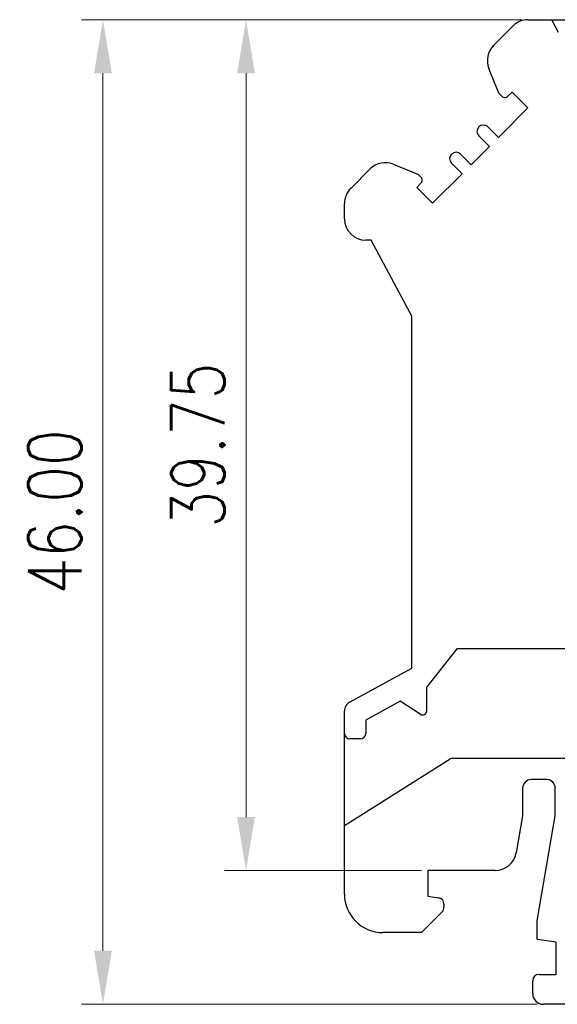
# Model space of a CAD drawing. Header units: inches. Extents: x 3728 to 5725, y -2497 to -825.
# Tile 5 of 256: x 5556 to 5581, y -2409 to -2363. Entities that reach past the tile are written whole.
import ezdxf

# ---------------------------------------------------------------- set-up
doc = ezdxf.new("R2010")
doc.units = ezdxf.units.IN
doc.header["$MEASUREMENT"] = 0
doc.layers.get('0').update_dxf_attribs({"lineweight": 30})
doc.layers.get('Defpoints').update_dxf_attribs({"lineweight": 13})
doc.layers.add('尺寸线', color=3, linetype='Continuous', lineweight=13)
doc.styles.add('romans-高2.5', font='romans.shx', dxfattribs={"width": 0.8, "height": 2.5})
doc.dimstyles.new('A4_1-Rev.1.1', dxfattribs={"dimtxt": 2.5, "dimasz": 2.5, "dimexe": 1, "dimexo": 0.3, "dimgap": 1, "dimtad": 1, "dimzin": 1, "dimdsep": 46, "dimtxsty": 'romans-高2.5', "dimcen": 1, "dimclrd": 256, "dimclre": 256, "dimclrt": 256, "dimadec": 1, "dimazin": 0, "dimtfac": 1, "dimtmove": 0, "dimatfit": 3, "dimfxl": 1, "dimtolj": 1, "dimtzin": 0, "dimlwd": -1, "dimlwe": -1, "dimarcsym": 0})

# ---------------------------------------------------------------- blocks, each defined once
blk = doc.blocks.new('*D12')
at = {"layer": 'Defpoints', "color": 0, "transparency": 16777216}
for p in [(5559.664, -2363.45), (5579.542, -2363.45), (5580.253, -2409.45)]:
    blk.add_point(p, dxfattribs=at)
at = {"layer": '尺寸线', "transparency": 16777216}
for p, q in [((5579.242, -2363.45), (5558.664, -2363.45)), ((5559.664, -2406.95), (5559.664, -2365.95)), ((5579.953, -2409.45), (5558.664, -2409.45))]:
    blk.add_line(p, q, dxfattribs=at)
for points in [[(5559.248, -2365.95), (5560.081, -2365.95), (5559.664, -2363.45)], [(5559.248, -2406.95), (5560.081, -2406.95), (5559.664, -2409.45)]]:
    blk.add_solid(points, dxfattribs=at)
at = {"layer": '尺寸线', "transparency": 16777216, "insert": (5557.414, -2386.45), "char_height": 2.5, "attachment_point": 5, "rotation": 90, "style": 'romans-高2.5'}
blk.add_mtext('\\A1;46.00', dxfattribs=at)
blk = doc.blocks.new('*D13')
at = {"layer": 'Defpoints', "color": 0, "transparency": 16777216}
for p in [(5566.353, -2363.45), (5579.542, -2363.45), (5574.853, -2403.2)]:
    blk.add_point(p, dxfattribs=at)
at = {"layer": '尺寸线', "transparency": 16777216}
for p, q in [((5579.242, -2363.45), (5565.353, -2363.45)), ((5566.353, -2400.7), (5566.353, -2365.95)), ((5574.553, -2403.2), (5565.353, -2403.2))]:
    blk.add_line(p, q, dxfattribs=at)
for points in [[(5565.937, -2365.95), (5566.77, -2365.95), (5566.353, -2363.45)], [(5565.937, -2400.7), (5566.77, -2400.7), (5566.353, -2403.2)]]:
    blk.add_solid(points, dxfattribs=at)
at = {"layer": '尺寸线', "transparency": 16777216, "insert": (5564.103, -2383.325), "char_height": 2.5, "attachment_point": 5, "rotation": 90, "style": 'romans-高2.5'}
blk.add_mtext('\\A1;39.75', dxfattribs=at)

msp = doc.modelspace()

# ---------------------------------------------------------------- linework, layer by layer
at = {"linetype": 'Continuous'}
for p, q in [((5579.542, -2363.45), (5590.053, -2363.45)), ((5580.953, -2364.05), (5580.653, -2363.45)), ((5577.925, -2364.652), (5578.835, -2363.743)), ((5578.17, -2366.885), (5577.705, -2365.734)), ((5578.311, -2367.026), (5578.17, -2366.885)), ((5578.788, -2366.832), (5578.594, -2367.026)), ((5579.531, -2367.574), (5578.788, -2366.832)), ((5578.152, -2368.953), (5579.531, -2367.574)), ((5577.657, -2368.458), (5578.152, -2368.953)), ((5577.727, -2369.377), (5577.232, -2368.882)), ((5576.878, -2370.225), (5577.727, -2369.377)), ((5576.384, -2369.73), (5576.878, -2370.225)), ((5573.237, -2370.202), (5574.386, -2370.667)), ((5576.454, -2370.65), (5575.959, -2370.154)), ((5571.245, -2371.332), (5572.155, -2370.422)), ((5574.386, -2370.667), (5574.527, -2370.808)), ((5575.075, -2372.028), (5576.454, -2370.65)), ((5574.527, -2371.091), (5574.333, -2371.285)), ((5574.333, -2371.285), (5575.075, -2372.028)), ((5570.953, -2372.75), (5570.953, -2372.039)), ((5572.203, -2373.75), (5571.953, -2373.75)), ((5574.103, -2377.3), (5572.203, -2373.75)), ((5574.103, -2393.75), (5574.103, -2377.3)), ((5576.203, -2392.85), (5574.803, -2394.621)), ((5582.703, -2392.85), (5576.203, -2392.85)), ((5571.214, -2395.318), (5574.103, -2393.75)), ((5574.803, -2395.732), (5574.803, -2394.621)), ((5573.562, -2395.295), (5571.953, -2396.169)), ((5574.494, -2395.9), (5573.562, -2395.295)), ((5570.953, -2404.3), (5570.953, -2395.758)), ((5571.953, -2396.169), (5571.953, -2396.8)), ((5571.703, -2397.05), (5571.203, -2397.05)), ((5576.025, -2397.95), (5599.479, -2397.95)), ((5570.953, -2401.1), (5575.891, -2397.988)), ((5579.283, -2399.35), (5579.283, -2400.65)), ((5580.403, -2398.95), (5579.683, -2398.95)), ((5580.803, -2400.65), (5580.803, -2399.35)), ((5579.283, -2400.65), (5578.984, -2402.371)), ((5579.953, -2405.55), (5580.803, -2400.65)), ((5577.999, -2403.2), (5574.853, -2403.2)), ((5574.853, -2403.2), (5574.853, -2404.4)), ((5574.853, -2404.4), (5575.344, -2404.469)), ((5575.603, -2404.766), (5575.603, -2404.9)), ((5575.5, -2405.147), (5574.547, -2406.1)), ((5579.953, -2406.423), (5579.953, -2405.55)), ((5574.547, -2406.1), (5572.753, -2406.1)), ((5580.853, -2406.55), (5579.953, -2406.423)), ((5580.853, -2408.05), (5580.853, -2406.55)), ((5580.053, -2408.05), (5580.853, -2408.05)), ((5579.753, -2408.95), (5579.753, -2408.35)), ((5582.233, -2409.45), (5580.253, -2409.45))]:
    msp.add_line(p, q, dxfattribs=at)
for centre, radius, start, end in [((5579.542, -2364.45), 1, 90, 134.9999), ((5578.632, -2365.359), 1, 135, 201.9866), ((5578.453, -2366.885), 0.2, 224.9866, 314.9867), ((5577.444, -2368.67), 0.3, 44.9865, 224.9865), ((5576.171, -2369.942), 0.3, 44.9866, 224.9866), ((5572.862, -2371.129), 1, 67.9865, 135), ((5574.386, -2370.95), 0.2, 314.9864, 44.9865), ((5571.953, -2372.039), 1, 135.0001, 180), ((5571.953, -2372.75), 1, 180, 270), ((5571.453, -2395.758), 0.5, 118.5, 180), ((5574.603, -2395.732), 0.2, 237, 0), ((5571.203, -2396.8), 0.25, 180, 270), ((5571.703, -2396.8), 0.25, 270, 0), ((5576.025, -2398.2), 0.25, 90, 122.2109), ((5579.683, -2399.35), 0.4, 90, 180), ((5580.403, -2399.35), 0.4, 0, 90), ((5577.999, -2402.2), 1, 270, 350.1588), ((5572.753, -2404.3), 1.8, 180, 270), ((5575.303, -2404.766), 0.3, 359.9999, 82), ((5575.253, -2404.9), 0.35, 314.9999, 359.9999), ((5580.053, -2408.35), 0.3, 90, 180), ((5580.253, -2408.95), 0.5, 180, 270)]:
    msp.add_arc(centre, radius, start, end, dxfattribs=at)

# ---------------------------------------------------------------- dimensions: what is measured, and where the dimension line sits
at = {"layer": '尺寸线'}
for base, p1, picture, middle in [((5559.664, -2363.45), (5580.253, -2409.45), '*D12', (5559.664, -2386.45)), ((5566.353, -2363.45), (5574.853, -2403.2), '*D13', (5566.353, -2383.325))]:
    dim = msp.add_linear_dim(base=base, p1=p1, p2=(5579.542, -2363.45), angle=90, dimstyle='A4_1-Rev.1.1', dxfattribs=at)
    dim.commit()
    dim.dimension.update_dxf_attribs({"geometry": picture, "text_midpoint": middle, "dimtype": 160})

doc.saveas('drawing.dxf')
